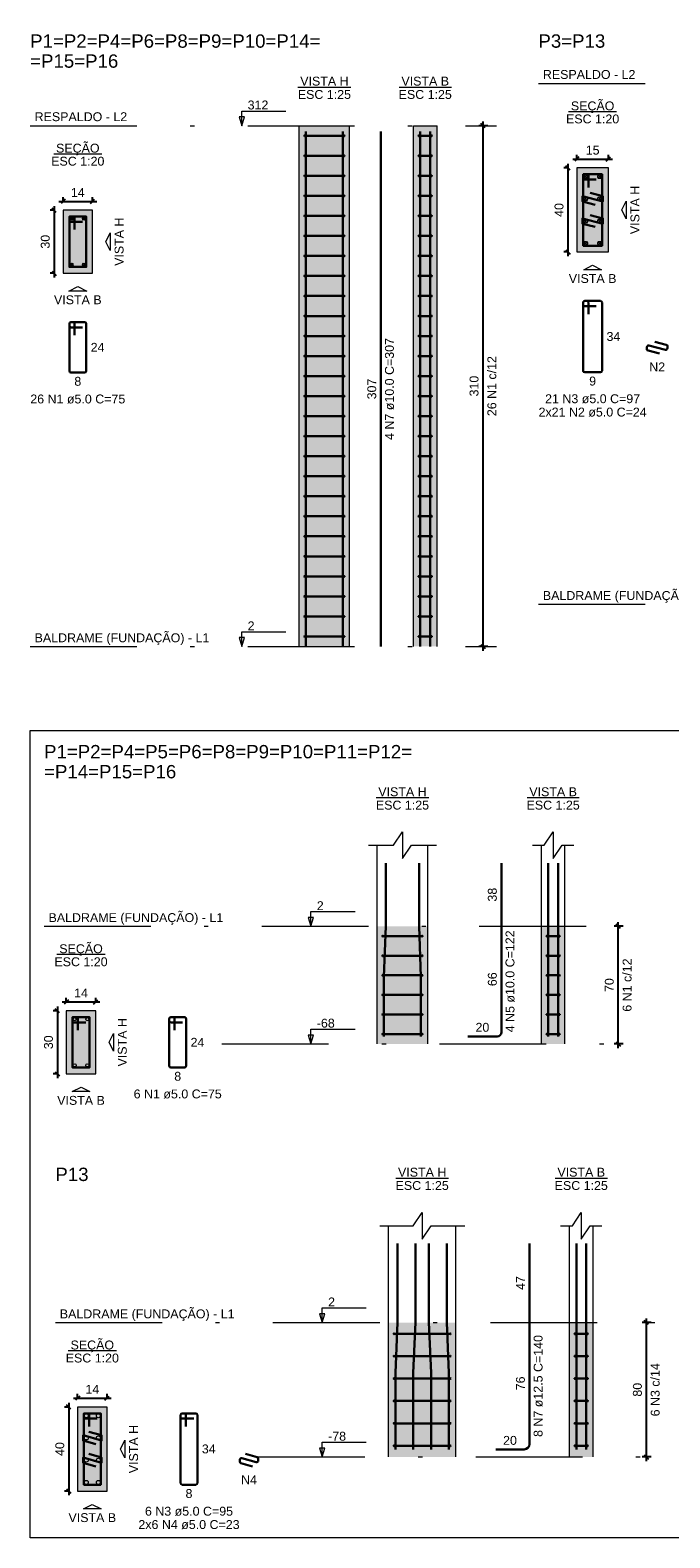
# Model space of a CAD drawing. Header units: millimetres. Extents: x 1852 to 2571, y -668 to -390.
# Tile 32 of 84: x 2150 to 2165, y -426 to -390. Entities that reach past the tile are written whole.
import ezdxf

# ---------------------------------------------------------------- set-up
doc = ezdxf.new("R2010")
doc.units = ezdxf.units.MM
doc.linetypes.add('DASHDOT', pattern=[25.4, 12.7, -6.35, 0, -6.35])
for name, color, linetype, lineweight in [('Descrição da armadura', 7, 'Continuous', 5), ('DT-Barras na forma', 1, 'Continuous', 30), ('DT-Barras no corte', 5, 'Continuous', 5), ('DT-Barras rebatidas', 1, 'Continuous', 30), ('DT-Cotas', 9, 'Continuous', 5), ('DT-Estribos na forma', 1, 'Continuous', 30), ('DT-Forma', 5, 'Continuous', 5), ('DT-Hachura seção pilares', 252, 'Continuous', 5), ('DT-Hachura vista pilares', 252, 'Continuous', 5), ('DT-Pontilhado', 9, 'DASHDOT', 5), ('DT-Textos', 7, 'Continuous', 5), ('DT-Título', 250, 'Continuous', 20), ('Textos armaduras', 7, 'Continuous', 5)]:
    doc.layers.add(name, color=color, linetype=linetype, lineweight=lineweight)
doc.styles.add('ARIAL', font='arial.ttf')
doc.styles.get("Standard").update_dxf_attribs({"font": 'arial.ttf'})
doc.dimstyles.new('UM_20.000000', dxfattribs={"dimtxt": 0.18, "dimasz": 0.1, "dimexe": 0.1, "dimexo": 0.2, "dimgap": 0, "dimtad": 1, "dimtih": 1, "dimtoh": 1, "dimdec": 1, "dimlfac": 20, "dimzin": 0, "dimdsep": 46, "dimtxsty": 'Standard', "dimcen": 0.09, "dimdle": 0.1, "dimadec": 1, "dimazin": 2, "dimtfac": 1, "dimtdec": 4, "dimtofl": 0, "dimtmove": 0, "dimatfit": 3, "dimfxl": 1, "dimtolj": 1, "dimarcsym": 0})
doc.dimstyles.new('UM_25.000000', dxfattribs={"dimtxt": 0.18, "dimasz": 0.1, "dimexe": 0.1, "dimexo": 0.2, "dimgap": 0, "dimtad": 1, "dimtih": 1, "dimtoh": 1, "dimdec": 1, "dimlfac": 25, "dimzin": 0, "dimdsep": 46, "dimtxsty": 'Standard', "dimcen": 0.09, "dimdle": 0.1, "dimadec": 1, "dimazin": 2, "dimtfac": 1, "dimtdec": 4, "dimtofl": 0, "dimtmove": 0, "dimatfit": 3, "dimfxl": 1, "dimtolj": 1, "dimarcsym": 0})

# ---------------------------------------------------------------- blocks, each defined once
blk = doc.blocks.new('_Oblique')
at = {"color": 0, "linetype": 'ByBlock', "lineweight": -2}
blk.add_line((-0.5, -0.5), (0.5, 0.5), dxfattribs=at)
blk = doc.blocks.new('*D11')
at = {"layer": 'DT-Cotas', "color": 0, "lineweight": -2, "transparency": 16777216}
for p, q in [((2150.471, -413.386), (2150.359, -413.386)), ((2150.459, -413.286), (2150.459, -414.986)), ((2150.471, -414.886), (2150.359, -414.886))]:
    blk.add_line(p, q, dxfattribs=at)
at = {"layer": 'DT-Cotas', "color": 0, "lineweight": -2, "transparency": 16777216, "xscale": 0.1, "yscale": 0.1, "zscale": 0.1}
for p, rotation in [((2150.459, -413.386), 90), ((2150.459, -414.886), 270)]:
    blk.add_blockref('_Oblique', p, dxfattribs=dict(at, rotation=rotation))
at = {"layer": 'DT-Cotas', "color": 7, "transparency": 16777216, "insert": (2150.248, -414.136), "char_height": 0.2118, "attachment_point": 5, "rotation": 90, "style": 'ARIAL'}
blk.add_mtext('\\A1;30', dxfattribs=at)
blk = doc.blocks.new('*D12')
at = {"layer": 'DT-Cotas', "color": 0, "lineweight": -2, "transparency": 16777216}
for p, q in [((2150.571, -413.174), (2151.471, -413.174)), ((2150.671, -413.186), (2150.671, -413.074)), ((2151.371, -413.186), (2151.371, -413.074))]:
    blk.add_line(p, q, dxfattribs=at)
at = {"layer": 'DT-Cotas', "color": 0, "lineweight": -2, "transparency": 16777216, "xscale": 0.1, "yscale": 0.1, "zscale": 0.1, "rotation": 180}
blk.add_blockref('_Oblique', (2150.671, -413.174), dxfattribs=at)
at = {"layer": 'DT-Cotas', "color": 0, "lineweight": -2, "transparency": 16777216, "xscale": 0.1, "yscale": 0.1, "zscale": 0.1}
blk.add_blockref('_Oblique', (2151.371, -413.174), dxfattribs=at)
at = {"layer": 'DT-Cotas', "color": 7, "transparency": 16777216, "insert": (2151.021, -412.962), "char_height": 0.2118, "attachment_point": 5, "rotation": 0.0057, "style": 'ARIAL'}
blk.add_mtext('\\A1;14', dxfattribs=at)
blk = doc.blocks.new('*D13')
at = {"layer": 'DT-Cotas', "color": 0, "lineweight": -2, "transparency": 16777216}
for p, q in [((2163.927, -411.374), (2163.71, -411.374)), ((2163.81, -414.274), (2163.81, -411.274)), ((2163.927, -414.174), (2163.71, -414.174))]:
    blk.add_line(p, q, dxfattribs=at)
at = {"layer": 'DT-Cotas', "color": 0, "lineweight": -2, "transparency": 16777216, "xscale": 0.1, "yscale": 0.1, "zscale": 0.1}
for p, rotation in [((2163.81, -411.374), 90), ((2163.81, -414.174), 270)]:
    blk.add_blockref('_Oblique', p, dxfattribs=dict(at, rotation=rotation))
blk = doc.blocks.new('*D248')
at = {"layer": 'DT-Cotas', "color": 0, "lineweight": -2, "transparency": 16777216}
for p, q in [((2150.74, -422.821), (2150.628, -422.821)), ((2150.728, -422.721), (2150.728, -424.921)), ((2150.74, -424.821), (2150.628, -424.821))]:
    blk.add_line(p, q, dxfattribs=at)
at = {"layer": 'DT-Cotas', "color": 0, "lineweight": -2, "transparency": 16777216, "xscale": 0.1, "yscale": 0.1, "zscale": 0.1}
for p, rotation in [((2150.728, -422.821), 90), ((2150.728, -424.821), 270)]:
    blk.add_blockref('_Oblique', p, dxfattribs=dict(at, rotation=rotation))
at = {"layer": 'DT-Cotas', "color": 7, "transparency": 16777216, "insert": (2150.517, -423.821), "char_height": 0.2118, "attachment_point": 5, "rotation": 90, "style": 'ARIAL'}
blk.add_mtext('\\A1;40', dxfattribs=at)
blk = doc.blocks.new('*D249')
at = {"layer": 'DT-Cotas', "color": 0, "lineweight": -2, "transparency": 16777216}
for p, q in [((2150.94, -422.621), (2150.94, -422.51)), ((2151.64, -422.621), (2151.64, -422.51)), ((2150.84, -422.61), (2151.74, -422.61))]:
    blk.add_line(p, q, dxfattribs=at)
at = {"layer": 'DT-Cotas', "color": 0, "lineweight": -2, "transparency": 16777216, "xscale": 0.1, "yscale": 0.1, "zscale": 0.1, "rotation": 180}
blk.add_blockref('_Oblique', (2150.94, -422.61), dxfattribs=at)
at = {"layer": 'DT-Cotas', "color": 0, "lineweight": -2, "transparency": 16777216, "xscale": 0.1, "yscale": 0.1, "zscale": 0.1}
blk.add_blockref('_Oblique', (2151.64, -422.61), dxfattribs=at)
at = {"layer": 'DT-Cotas', "color": 7, "transparency": 16777216, "insert": (2151.29, -422.398), "char_height": 0.2118, "attachment_point": 5, "rotation": 0.0057, "style": 'ARIAL'}
blk.add_mtext('\\A1;14', dxfattribs=at)
blk = doc.blocks.new('*D250')
at = {"layer": 'DT-Cotas', "color": 0, "lineweight": -2, "transparency": 16777216}
for p, q in [((2164.479, -424.109), (2164.479, -420.709)), ((2164.596, -420.809), (2164.379, -420.809)), ((2164.596, -424.009), (2164.379, -424.009))]:
    blk.add_line(p, q, dxfattribs=at)
at = {"layer": 'DT-Cotas', "color": 0, "lineweight": -2, "transparency": 16777216, "xscale": 0.1, "yscale": 0.1, "zscale": 0.1}
for p, rotation in [((2164.479, -420.809), 90), ((2164.479, -424.009), 270)]:
    blk.add_blockref('_Oblique', p, dxfattribs=dict(at, rotation=rotation))
blk = doc.blocks.new('*D251')
at = {"layer": 'DT-Cotas', "color": 0, "lineweight": -2, "transparency": 16777216}
for p, q in [((2164.479, -424.109), (2164.479, -420.709)), ((2164.596, -420.809), (2164.379, -420.809)), ((2164.596, -424.009), (2164.379, -424.009))]:
    blk.add_line(p, q, dxfattribs=at)
at = {"layer": 'DT-Cotas', "color": 0, "lineweight": -2, "transparency": 16777216, "xscale": 0.1, "yscale": 0.1, "zscale": 0.1}
for p, rotation in [((2164.479, -420.809), 90), ((2164.479, -424.009), 270)]:
    blk.add_blockref('_Oblique', p, dxfattribs=dict(at, rotation=rotation))
blk = doc.blocks.new('*D1006')
at = {"layer": 'DT-Cotas', "color": 0, "lineweight": -2, "transparency": 16777216}
for p, q in [((2150.395, -394.323), (2150.283, -394.323)), ((2150.383, -394.223), (2150.383, -395.923)), ((2150.395, -395.823), (2150.283, -395.823))]:
    blk.add_line(p, q, dxfattribs=at)
at = {"layer": 'DT-Cotas', "color": 0, "lineweight": -2, "transparency": 16777216, "xscale": 0.1, "yscale": 0.1, "zscale": 0.1}
for p, rotation in [((2150.383, -394.323), 90), ((2150.383, -395.823), 270)]:
    blk.add_blockref('_Oblique', p, dxfattribs=dict(at, rotation=rotation))
at = {"layer": 'DT-Cotas', "color": 7, "transparency": 16777216, "insert": (2150.171, -395.073), "char_height": 0.2118, "attachment_point": 5, "rotation": 90, "style": 'ARIAL'}
blk.add_mtext('\\A1;30', dxfattribs=at)
blk = doc.blocks.new('*D1007')
at = {"layer": 'DT-Cotas', "color": 0, "lineweight": -2, "transparency": 16777216}
for p, q in [((2150.495, -394.111), (2151.395, -394.111)), ((2150.595, -394.123), (2150.595, -394.011)), ((2151.295, -394.123), (2151.295, -394.011))]:
    blk.add_line(p, q, dxfattribs=at)
at = {"layer": 'DT-Cotas', "color": 0, "lineweight": -2, "transparency": 16777216, "xscale": 0.1, "yscale": 0.1, "zscale": 0.1, "rotation": 180}
blk.add_blockref('_Oblique', (2150.595, -394.111), dxfattribs=at)
at = {"layer": 'DT-Cotas', "color": 0, "lineweight": -2, "transparency": 16777216, "xscale": 0.1, "yscale": 0.1, "zscale": 0.1}
blk.add_blockref('_Oblique', (2151.295, -394.111), dxfattribs=at)
at = {"layer": 'DT-Cotas', "color": 7, "transparency": 16777216, "insert": (2150.945, -393.899), "char_height": 0.2118, "attachment_point": 5, "rotation": 0.0057, "style": 'ARIAL'}
blk.add_mtext('\\A1;14', dxfattribs=at)
blk = doc.blocks.new('*D1008')
at = {"layer": 'DT-Cotas', "color": 0, "lineweight": -2, "transparency": 16777216}
for p, q in [((2160.708, -392.311), (2160.491, -392.311)), ((2160.591, -404.811), (2160.591, -392.211)), ((2160.708, -404.711), (2160.491, -404.711))]:
    blk.add_line(p, q, dxfattribs=at)
at = {"layer": 'DT-Cotas', "color": 0, "lineweight": -2, "transparency": 16777216, "xscale": 0.1, "yscale": 0.1, "zscale": 0.1}
for p, rotation in [((2160.591, -392.311), 90), ((2160.591, -404.711), 270)]:
    blk.add_blockref('_Oblique', p, dxfattribs=dict(at, rotation=rotation))
blk = doc.blocks.new('*D1009')
at = {"layer": 'DT-Cotas', "color": 0, "lineweight": -2, "transparency": 16777216}
for p, q in [((2162.624, -393.317), (2162.512, -393.317)), ((2162.612, -393.217), (2162.612, -395.417)), ((2162.624, -395.317), (2162.512, -395.317))]:
    blk.add_line(p, q, dxfattribs=at)
at = {"layer": 'DT-Cotas', "color": 0, "lineweight": -2, "transparency": 16777216, "xscale": 0.1, "yscale": 0.1, "zscale": 0.1}
for p, rotation in [((2162.612, -393.317), 90), ((2162.612, -395.317), 270)]:
    blk.add_blockref('_Oblique', p, dxfattribs=dict(at, rotation=rotation))
at = {"layer": 'DT-Cotas', "color": 7, "transparency": 16777216, "insert": (2162.4, -394.317), "char_height": 0.2118, "attachment_point": 5, "rotation": 90, "style": 'ARIAL'}
blk.add_mtext('\\A1;40', dxfattribs=at)
blk = doc.blocks.new('*D1010')
at = {"layer": 'DT-Cotas', "color": 0, "lineweight": -2, "transparency": 16777216}
for p, q in [((2162.724, -393.105), (2163.674, -393.105)), ((2162.824, -393.117), (2162.824, -393.005)), ((2163.574, -393.117), (2163.574, -393.005))]:
    blk.add_line(p, q, dxfattribs=at)
at = {"layer": 'DT-Cotas', "color": 0, "lineweight": -2, "transparency": 16777216, "xscale": 0.1, "yscale": 0.1, "zscale": 0.1, "rotation": 180}
blk.add_blockref('_Oblique', (2162.824, -393.105), dxfattribs=at)
at = {"layer": 'DT-Cotas', "color": 0, "lineweight": -2, "transparency": 16777216, "xscale": 0.1, "yscale": 0.1, "zscale": 0.1}
blk.add_blockref('_Oblique', (2163.574, -393.105), dxfattribs=at)
at = {"layer": 'DT-Cotas', "color": 7, "transparency": 16777216, "insert": (2163.199, -392.893), "char_height": 0.2118, "attachment_point": 5, "rotation": 0.0057, "style": 'ARIAL'}
blk.add_mtext('\\A1;15', dxfattribs=at)

msp = doc.modelspace()

# ---------------------------------------------------------------- hatches: boundary and pattern name
at = {"layer": 'DT-Hachura seção pilares', "linetype": 'Continuous'}
for points in [[(2162.8237, -395.3166), (2162.8237, -395.3166), (2163.5737, -395.3166), (2163.5737, -393.3166), (2162.8237, -393.3166), (2162.8237, -395.3166)], [(2150.5945, -395.8227), (2150.5945, -395.8227), (2151.2945, -395.8227), (2151.2945, -394.3227), (2150.5945, -394.3227), (2150.5945, -395.8227)], [(2150.6711, -414.886), (2150.6711, -414.886), (2151.3711, -414.886), (2151.3711, -413.386), (2150.6711, -413.386), (2150.6711, -414.886)], [(2150.9401, -424.8215), (2150.9401, -424.8215), (2151.6401, -424.8215), (2151.6401, -422.8215), (2150.9401, -422.8215), (2150.9401, -424.8215)]]:
    msp.add_hatch(color=256, dxfattribs=at).paths.add_polyline_path(points)
at = {"layer": 'DT-Hachura vista pilares', "linetype": 'Continuous'}
for points in [[(2156.2147, -404.7106), (2156.2147, -392.3106), (2157.4147, -392.3106), (2157.4147, -404.7106), (2156.2147, -404.7106)], [(2158.9345, -404.7106), (2158.9345, -392.3106), (2159.4945, -392.3106), (2159.4945, -404.7106), (2158.9345, -404.7106)], [(2158.0727, -414.1739), (2158.0727, -411.3739), (2159.2727, -411.3739), (2159.2727, -414.1739), (2158.0727, -414.1739)], [(2161.9789, -414.1739), (2161.9789, -411.3739), (2162.5389, -411.3739), (2162.5389, -414.1739), (2161.9789, -414.1739)], [(2158.3417, -424.0094), (2158.3417, -420.8094), (2159.9417, -420.8094), (2159.9417, -424.0094), (2158.3417, -424.0094)], [(2162.6479, -424.0094), (2162.6479, -420.8094), (2163.2079, -420.8094), (2163.2079, -424.0094), (2162.6479, -424.0094)]]:
    msp.add_hatch(color=256, dxfattribs=at).paths.add_polyline_path(points)

# ---------------------------------------------------------------- linework, layer by layer
at = {"layer": 'DT-Barras na forma'}
for points in [[(2156.3747, -404.7106), (2156.3747, -392.4466)], [(2157.2547, -404.7106), (2157.2547, -392.4466)], [(2159.0945, -404.7106), (2159.0945, -392.4466)], [(2159.3345, -404.7106), (2159.3345, -392.4466)], [(2163.0987, -393.7791), (2163.0987, -393.4666), (2162.9737, -393.4666), (2162.9737, -395.1666), (2163.4237, -395.1666), (2163.4237, -393.4666), (2162.9737, -393.4666), (2162.9737, -393.5916), (2163.2862, -393.5916)], [(2163.1397, -393.9119), (2163.4424, -393.9896), (2163.4424, -394.1146), (2162.9549, -393.9896), (2162.9549, -394.1146), (2163.2576, -394.1922)], [(2150.8695, -394.7852), (2150.8695, -394.4727), (2150.7445, -394.4727), (2150.7445, -395.6727), (2151.1445, -395.6727), (2151.1445, -394.4727), (2150.7445, -394.4727), (2150.7445, -394.5977), (2151.057, -394.5977)], [(2163.1397, -394.4411), (2163.4424, -394.5187), (2163.4424, -394.6437), (2162.9549, -394.5187), (2162.9549, -394.6437), (2163.2576, -394.7213)], [(2158.2327, -413.9939), (2158.2327, -412.5739), (2158.2727, -411.3739), (2158.2727, -409.8672)], [(2159.1127, -413.9939), (2159.1127, -412.5739), (2159.0727, -411.3739), (2159.0727, -409.8672)], [(2162.1389, -413.9939), (2162.1389, -412.5739), (2162.1389, -411.3739), (2162.1389, -409.8672)], [(2162.3789, -413.9939), (2162.3789, -412.5739), (2162.3789, -411.3739), (2162.3789, -409.8672)], [(2150.9461, -413.8485), (2150.9461, -413.536), (2150.8211, -413.536), (2150.8211, -414.736), (2151.2211, -414.736), (2151.2211, -413.536), (2150.8211, -413.536), (2150.8211, -413.661), (2151.1336, -413.661)], [(2158.5067, -423.8294), (2158.5067, -422.0094), (2158.5567, -420.8094), (2158.5567, -418.926)], [(2158.93, -423.8294), (2158.93, -422.0094), (2158.98, -420.8094), (2158.98, -418.926)], [(2159.3533, -423.8294), (2159.3533, -422.0094), (2159.3033, -420.8094), (2159.3033, -418.926)], [(2159.7767, -423.8294), (2159.7767, -422.0094), (2159.7267, -420.8094), (2159.7267, -418.926)], [(2162.8129, -423.8294), (2162.8129, -422.0094), (2162.8129, -420.8094), (2162.8129, -418.926)], [(2163.0429, -423.8294), (2163.0429, -422.0094), (2163.0429, -420.8094), (2163.0429, -418.926)], [(2151.2151, -423.284), (2151.2151, -422.9715), (2151.0901, -422.9715), (2151.0901, -424.6715), (2151.4901, -424.6715), (2151.4901, -422.9715), (2151.0901, -422.9715), (2151.0901, -423.0965), (2151.4026, -423.0965)], [(2151.2084, -423.4086), (2151.5089, -423.4944), (2151.5089, -423.6194), (2151.0714, -423.4944), (2151.0714, -423.6194), (2151.3718, -423.7053)], [(2151.2084, -423.9377), (2151.5089, -424.0236), (2151.5089, -424.1486), (2151.0714, -424.0236), (2151.0714, -424.1486), (2151.3718, -424.2344)]]:
    msp.add_lwpolyline(points, dxfattribs=at)
at = {"layer": 'DT-Barras no corte'}
for p, q in [((2162.9831, -393.5698), (2163.0768, -393.476)), ((2162.9831, -393.476), (2163.0768, -393.5698)), ((2163.3206, -393.5698), (2163.4143, -393.476)), ((2163.3206, -393.476), (2163.4143, -393.5698)), ((2162.9831, -394.0989), (2163.0768, -394.0052)), ((2162.9831, -394.0052), (2163.0768, -394.0989)), ((2163.3206, -394.0989), (2163.4143, -394.0052)), ((2163.3206, -394.0052), (2163.4143, -394.0989)), ((2150.757, -394.5602), (2150.832, -394.4852)), ((2150.757, -394.4852), (2150.832, -394.5602)), ((2151.057, -394.5602), (2151.132, -394.4852)), ((2151.057, -394.4852), (2151.132, -394.5602)), ((2162.9831, -394.6281), (2163.0768, -394.5344)), ((2162.9831, -394.5344), (2163.0768, -394.6281)), ((2163.3206, -394.6281), (2163.4143, -394.5344)), ((2163.3206, -394.5344), (2163.4143, -394.6281)), ((2162.9831, -395.1573), (2163.0768, -395.0635)), ((2162.9831, -395.0635), (2163.0768, -395.1573)), ((2163.3206, -395.1573), (2163.4143, -395.0635)), ((2163.3206, -395.0635), (2163.4143, -395.1573)), ((2150.757, -395.6602), (2150.832, -395.5852)), ((2150.757, -395.5852), (2150.832, -395.6602)), ((2151.057, -395.6602), (2151.132, -395.5852)), ((2151.057, -395.5852), (2151.132, -395.6602))]:
    msp.add_line(p, q, dxfattribs=at)
for centre, radius in [((2163.0299, -393.5229), 0.0469), ((2163.3674, -393.5229), 0.0469), ((2163.0299, -394.0521), 0.0469), ((2163.3674, -394.0521), 0.0469), ((2150.7945, -394.5227), 0.0375), ((2151.0945, -394.5227), 0.0375), ((2163.0299, -394.5812), 0.0469), ((2163.3674, -394.5812), 0.0469), ((2163.0299, -395.1104), 0.0469), ((2163.3674, -395.1104), 0.0469), ((2150.7945, -395.6227), 0.0375), ((2151.0945, -395.6227), 0.0375), ((2150.8711, -413.586), 0.0375), ((2151.1711, -413.586), 0.0375), ((2150.8711, -414.686), 0.0375), ((2151.1711, -414.686), 0.0375), ((2151.1464, -423.0277), 0.0469), ((2151.4339, -423.0277), 0.0469), ((2151.1464, -423.5569), 0.0469), ((2151.4339, -423.5569), 0.0469), ((2151.1464, -424.0861), 0.0469), ((2151.4339, -424.0861), 0.0469), ((2151.1464, -424.6152), 0.0469), ((2151.4339, -424.6152), 0.0469)]:
    msp.add_circle(centre, radius, dxfattribs=at)
at = {"layer": 'DT-Barras rebatidas'}
for p, q in [((2158.156, -404.7106), (2158.156, -392.4466)), ((2162.9737, -396.519), (2162.9737, -398.144)), ((2162.9737, -396.519), (2162.9737, -396.569)), ((2163.0612, -396.4815), (2163.0112, -396.4815)), ((2163.3862, -396.4815), (2163.0112, -396.4815)), ((2163.0112, -396.6065), (2163.2862, -396.6065)), ((2163.0987, -396.794), (2163.0987, -396.519)), ((2163.4237, -398.144), (2163.4237, -396.519)), ((2150.7445, -397.0251), (2150.7445, -398.1501)), ((2150.7445, -397.0251), (2150.7445, -397.0751)), ((2150.832, -396.9876), (2150.782, -396.9876)), ((2151.107, -396.9876), (2150.782, -396.9876)), ((2150.8695, -397.3001), (2150.8695, -397.0251)), ((2151.1445, -398.1501), (2151.1445, -397.0251)), ((2150.782, -397.1126), (2151.057, -397.1126)), ((2164.4912, -397.582), (2164.4912, -397.6295)), ((2164.5194, -397.6659), (2164.7939, -397.7362)), ((2164.9319, -397.6466), (2164.538, -397.5456)), ((2164.676, -397.456), (2164.9505, -397.5264)), ((2164.9787, -397.5627), (2164.9787, -397.6103)), ((2150.782, -398.1876), (2151.107, -398.1876)), ((2163.0112, -398.1815), (2163.3862, -398.1815)), ((2161.0258, -411.3739), (2161.0258, -409.8672)), ((2161.0258, -413.8939), (2161.0258, -411.3739)), ((2153.1225, -413.5735), (2153.1225, -414.6985)), ((2153.1225, -413.5735), (2153.1225, -413.6235)), ((2153.21, -413.536), (2153.16, -413.536)), ((2153.485, -413.536), (2153.16, -413.536)), ((2153.2475, -413.8485), (2153.2475, -413.5735)), ((2153.5225, -414.6985), (2153.5225, -413.5735)), ((2153.16, -413.661), (2153.435, -413.661)), ((2160.2258, -413.9939), (2160.9258, -413.9939)), ((2153.16, -414.736), (2153.485, -414.736)), ((2161.6948, -420.8094), (2161.6948, -418.926)), ((2161.6948, -423.7044), (2161.6948, -420.8094)), ((2153.3915, -423.009), (2153.3915, -424.634)), ((2153.3915, -423.009), (2153.3915, -423.059)), ((2153.479, -422.9715), (2153.429, -422.9715)), ((2153.754, -422.9715), (2153.429, -422.9715)), ((2153.429, -423.0965), (2153.704, -423.0965)), ((2153.5165, -423.284), (2153.5165, -423.009)), ((2153.7915, -424.634), (2153.7915, -423.009)), ((2154.9385, -423.9377), (2155.2118, -424.0158)), ((2160.8948, -423.8294), (2161.5698, -423.8294)), ((2154.8015, -424.0733), (2154.8015, -424.1203)), ((2154.8287, -424.1563), (2155.102, -424.2344)), ((2155.1912, -424.1349), (2154.8493, -424.0372)), ((2155.239, -424.0519), (2155.239, -424.0989)), ((2153.429, -424.6715), (2153.754, -424.6715))]:
    msp.add_line(p, q, dxfattribs=at)
for centre, radius, start, end in [((2163.0112, -396.519), 0.0375, 90, 180), ((2163.0112, -396.519), 0.0375, 90, 180), ((2163.0112, -396.569), 0.0375, 180, 270), ((2163.0612, -396.519), 0.0375, 0, 90), ((2163.3862, -396.519), 0.0375, 0, 90), ((2150.782, -397.0251), 0.0375, 90, 180), ((2150.782, -397.0251), 0.0375, 90, 180), ((2150.832, -397.0251), 0.0375, 0, 90), ((2151.107, -397.0251), 0.0375, 0, 90), ((2150.782, -397.0751), 0.0375, 180, 270), ((2164.5287, -397.582), 0.0375, 75.61861, 180), ((2164.5287, -397.6295), 0.0375, 180, 255.61861), ((2164.9412, -397.6103), 0.0375, 255.61861, 0), ((2164.9412, -397.5627), 0.0375, 0, 75.61861), ((2150.782, -398.1501), 0.0375, 180, 270), ((2151.107, -398.1501), 0.0375, 270, 0), ((2163.0112, -398.144), 0.0375, 180, 270), ((2163.3862, -398.144), 0.0375, 270, 0), ((2153.16, -413.5735), 0.0375, 90, 180), ((2153.16, -413.5735), 0.0375, 90, 180), ((2153.21, -413.5735), 0.0375, 0, 90), ((2153.485, -413.5735), 0.0375, 0, 90), ((2153.16, -413.6235), 0.0375, 180, 270), ((2160.9258, -413.8939), 0.1, 270, 0), ((2153.16, -414.6985), 0.0375, 180, 270), ((2153.485, -414.6985), 0.0375, 270, 0), ((2153.429, -423.009), 0.0375, 90, 180), ((2153.429, -423.009), 0.0375, 90, 180), ((2153.429, -423.059), 0.0375, 180, 270), ((2153.479, -423.009), 0.0375, 0, 90), ((2153.754, -423.009), 0.0375, 0, 90), ((2161.5698, -423.7044), 0.125, 270, 0), ((2154.839, -424.0733), 0.0375, 74.0546, 180), ((2154.839, -424.1203), 0.0375, 180, 254.0546), ((2155.2015, -424.0989), 0.0375, 254.0546, 0), ((2155.2015, -424.0519), 0.0375, 0, 74.0546), ((2153.429, -424.634), 0.0375, 180, 270), ((2153.754, -424.634), 0.0375, 270, 0)]:
    msp.add_arc(centre, radius, start, end, dxfattribs=at)
at = {"layer": 'DT-Estribos na forma'}
for p, q in [((2156.3447, -392.5491), (2157.2847, -392.5491)), ((2159.0645, -392.5491), (2159.3645, -392.5491)), ((2156.3447, -393.026), (2157.2847, -393.026)), ((2159.0645, -393.026), (2159.3645, -393.026)), ((2156.3447, -393.5029), (2157.2847, -393.5029)), ((2159.0645, -393.5029), (2159.3645, -393.5029)), ((2156.3447, -393.9798), (2157.2847, -393.9798)), ((2159.0645, -393.9798), (2159.3645, -393.9798)), ((2156.3447, -394.4567), (2157.2847, -394.4567)), ((2159.0645, -394.4567), (2159.3645, -394.4567)), ((2156.3447, -394.9337), (2157.2847, -394.9337)), ((2159.0645, -394.9337), (2159.3645, -394.9337)), ((2156.3447, -395.4106), (2157.2847, -395.4106)), ((2159.0645, -395.4106), (2159.3645, -395.4106)), ((2156.3447, -395.8875), (2157.2847, -395.8875)), ((2159.0645, -395.8875), (2159.3645, -395.8875)), ((2156.3447, -396.3644), (2157.2847, -396.3644)), ((2159.0645, -396.3644), (2159.3645, -396.3644)), ((2156.3447, -396.8414), (2157.2847, -396.8414)), ((2159.0645, -396.8414), (2159.3645, -396.8414)), ((2156.3447, -397.3183), (2157.2847, -397.3183)), ((2159.0645, -397.3183), (2159.3645, -397.3183)), ((2156.3447, -397.7952), (2157.2847, -397.7952)), ((2159.0645, -397.7952), (2159.3645, -397.7952)), ((2156.3447, -398.2721), (2157.2847, -398.2721)), ((2159.0645, -398.2721), (2159.3645, -398.2721)), ((2156.3447, -398.7491), (2157.2847, -398.7491)), ((2159.0645, -398.7491), (2159.3645, -398.7491)), ((2156.3447, -399.226), (2157.2847, -399.226)), ((2159.0645, -399.226), (2159.3645, -399.226)), ((2156.3447, -399.7029), (2157.2847, -399.7029)), ((2159.0645, -399.7029), (2159.3645, -399.7029)), ((2156.3447, -400.1798), (2157.2847, -400.1798)), ((2159.0645, -400.1798), (2159.3645, -400.1798)), ((2156.3447, -400.6567), (2157.2847, -400.6567)), ((2159.0645, -400.6567), (2159.3645, -400.6567)), ((2156.3447, -401.1337), (2157.2847, -401.1337)), ((2159.0645, -401.1337), (2159.3645, -401.1337)), ((2156.3447, -401.6106), (2157.2847, -401.6106)), ((2159.0645, -401.6106), (2159.3645, -401.6106)), ((2156.3447, -402.0875), (2157.2847, -402.0875)), ((2159.0645, -402.0875), (2159.3645, -402.0875)), ((2156.3447, -402.5644), (2157.2847, -402.5644)), ((2159.0645, -402.5644), (2159.3645, -402.5644)), ((2156.3447, -403.0414), (2157.2847, -403.0414)), ((2159.0645, -403.0414), (2159.3645, -403.0414)), ((2156.3447, -403.5183), (2157.2847, -403.5183)), ((2159.0645, -403.5183), (2159.3645, -403.5183)), ((2156.3447, -403.9952), (2157.2847, -403.9952)), ((2159.0645, -403.9952), (2159.3645, -403.9952)), ((2156.3447, -404.4721), (2157.2847, -404.4721)), ((2159.0645, -404.4721), (2159.3645, -404.4721)), ((2158.2027, -411.6073), (2159.1427, -411.6073)), ((2162.1089, -411.6073), (2162.4089, -411.6073)), ((2158.2027, -412.0739), (2159.1427, -412.0739)), ((2162.1089, -412.0739), (2162.4089, -412.0739)), ((2158.2027, -412.5406), (2159.1427, -412.5406)), ((2162.1089, -412.5406), (2162.4089, -412.5406)), ((2158.2027, -413.0073), (2159.1427, -413.0073)), ((2162.1089, -413.0073), (2162.4089, -413.0073)), ((2158.2027, -413.4739), (2159.1427, -413.4739)), ((2162.1089, -413.4739), (2162.4089, -413.4739)), ((2158.2027, -413.9406), (2159.1427, -413.9406)), ((2162.1089, -413.9406), (2162.4089, -413.9406)), ((2158.4717, -421.0761), (2159.8117, -421.0761)), ((2162.7779, -421.0761), (2163.0779, -421.0761)), ((2158.4717, -421.6094), (2159.8117, -421.6094)), ((2162.7779, -421.6094), (2163.0779, -421.6094)), ((2158.4717, -422.1427), (2159.8117, -422.1427)), ((2162.7779, -422.1427), (2163.0779, -422.1427)), ((2158.4717, -422.6761), (2159.8117, -422.6761)), ((2162.7779, -422.6761), (2163.0779, -422.6761)), ((2158.4717, -423.2094), (2159.8117, -423.2094)), ((2162.7779, -423.2094), (2163.0779, -423.2094)), ((2158.4717, -423.7427), (2159.8117, -423.7427)), ((2162.7779, -423.7427), (2163.0779, -423.7427))]:
    msp.add_line(p, q, dxfattribs=at)
for centre in [(2156.3447, -392.5491), (2157.2847, -392.5491), (2159.0645, -392.5491), (2159.3645, -392.5491), (2156.3447, -393.026), (2157.2847, -393.026), (2159.0645, -393.026), (2159.3645, -393.026), (2156.3447, -393.5029), (2157.2847, -393.5029), (2159.0645, -393.5029), (2159.3645, -393.5029), (2156.3447, -393.9798), (2157.2847, -393.9798), (2159.0645, -393.9798), (2159.3645, -393.9798), (2156.3447, -394.4567), (2157.2847, -394.4567), (2159.0645, -394.4567), (2159.3645, -394.4567), (2156.3447, -394.9337), (2157.2847, -394.9337), (2159.0645, -394.9337), (2159.3645, -394.9337), (2156.3447, -395.4106), (2157.2847, -395.4106), (2159.0645, -395.4106), (2159.3645, -395.4106), (2156.3447, -395.8875), (2157.2847, -395.8875), (2159.0645, -395.8875), (2159.3645, -395.8875), (2156.3447, -396.3644), (2157.2847, -396.3644), (2159.0645, -396.3644), (2159.3645, -396.3644), (2156.3447, -396.8414), (2157.2847, -396.8414), (2159.0645, -396.8414), (2159.3645, -396.8414), (2156.3447, -397.3183), (2157.2847, -397.3183), (2159.0645, -397.3183), (2159.3645, -397.3183), (2156.3447, -397.7952), (2157.2847, -397.7952), (2159.0645, -397.7952), (2159.3645, -397.7952), (2156.3447, -398.2721), (2157.2847, -398.2721), (2159.0645, -398.2721), (2159.3645, -398.2721), (2156.3447, -398.7491), (2157.2847, -398.7491), (2159.0645, -398.7491), (2159.3645, -398.7491), (2156.3447, -399.226), (2157.2847, -399.226), (2159.0645, -399.226), (2159.3645, -399.226), (2156.3447, -399.7029), (2157.2847, -399.7029), (2159.0645, -399.7029), (2159.3645, -399.7029), (2156.3447, -400.1798), (2157.2847, -400.1798), (2159.0645, -400.1798), (2159.3645, -400.1798), (2156.3447, -400.6567), (2157.2847, -400.6567), (2159.0645, -400.6567), (2159.3645, -400.6567), (2156.3447, -401.1337), (2157.2847, -401.1337), (2159.0645, -401.1337), (2159.3645, -401.1337), (2156.3447, -401.6106), (2157.2847, -401.6106), (2159.0645, -401.6106), (2159.3645, -401.6106), (2156.3447, -402.0875), (2157.2847, -402.0875), (2159.0645, -402.0875), (2159.3645, -402.0875), (2156.3447, -402.5644), (2157.2847, -402.5644), (2159.0645, -402.5644), (2159.3645, -402.5644), (2156.3447, -403.0414), (2157.2847, -403.0414), (2159.0645, -403.0414), (2159.3645, -403.0414), (2156.3447, -403.5183), (2157.2847, -403.5183), (2159.0645, -403.5183), (2159.3645, -403.5183), (2156.3447, -403.9952), (2157.2847, -403.9952), (2159.0645, -403.9952), (2159.3645, -403.9952), (2156.3447, -404.4721), (2157.2847, -404.4721), (2159.0645, -404.4721), (2159.3645, -404.4721), (2158.2027, -411.6073), (2159.1427, -411.6073), (2162.1089, -411.6073), (2162.4089, -411.6073), (2158.2027, -412.0739), (2159.1427, -412.0739), (2162.1089, -412.0739), (2162.4089, -412.0739), (2158.2027, -412.5406), (2159.1427, -412.5406), (2162.1089, -412.5406), (2162.4089, -412.5406), (2158.2027, -413.0073), (2159.1427, -413.0073), (2162.1089, -413.0073), (2162.4089, -413.0073), (2158.2027, -413.4739), (2159.1427, -413.4739), (2162.1089, -413.4739), (2162.4089, -413.4739), (2158.2027, -413.9406), (2159.1427, -413.9406), (2162.1089, -413.9406), (2162.4089, -413.9406), (2158.4717, -421.0761), (2159.8117, -421.0761), (2162.7779, -421.0761), (2163.0779, -421.0761), (2158.4717, -421.6094), (2159.8117, -421.6094), (2162.7779, -421.6094), (2163.0779, -421.6094), (2158.4717, -422.1427), (2159.8117, -422.1427), (2162.7779, -422.1427), (2163.0779, -422.1427), (2158.4717, -422.6761), (2159.8117, -422.6761), (2162.7779, -422.6761), (2163.0779, -422.6761), (2158.4717, -423.2094), (2159.8117, -423.2094), (2162.7779, -423.2094), (2163.0779, -423.2094), (2158.4717, -423.7427), (2159.8117, -423.7427), (2162.7779, -423.7427), (2163.0779, -423.7427)]:
    msp.add_circle(centre, 0.01, dxfattribs=at)
at = {"layer": 'DT-Forma'}
for p, q in [((2156.2147, -392.3106), (2157.4147, -392.3106)), ((2156.2147, -404.7106), (2156.2147, -392.3106)), ((2157.4147, -404.7106), (2157.4147, -392.3106)), ((2158.9345, -392.3106), (2159.4945, -392.3106)), ((2158.9345, -404.7106), (2158.9345, -392.3106)), ((2159.4945, -404.7106), (2159.4945, -392.3106)), ((2158.0727, -411.3739), (2158.0727, -409.4436)), ((2159.2727, -411.3739), (2159.2727, -409.4436)), ((2161.9789, -411.3739), (2161.9789, -409.4436)), ((2162.5389, -411.3739), (2162.5389, -409.4436)), ((2158.0727, -414.1739), (2158.0727, -411.3739)), ((2159.2727, -414.1739), (2159.2727, -411.3739)), ((2161.9789, -414.1739), (2161.9789, -411.3739)), ((2162.5389, -414.1739), (2162.5389, -411.3739)), ((2158.3417, -420.8094), (2158.3417, -418.5024)), ((2159.9417, -420.8094), (2159.9417, -418.5024)), ((2162.6479, -420.8094), (2162.6479, -418.5024)), ((2163.2079, -420.8094), (2163.2079, -418.5024)), ((2158.3417, -424.0094), (2158.3417, -420.8094)), ((2159.9417, -424.0094), (2159.9417, -420.8094)), ((2162.6479, -424.0094), (2162.6479, -420.8094)), ((2163.2079, -424.0094), (2163.2079, -420.8094))]:
    msp.add_line(p, q, dxfattribs=at)
for points in [[(2162.8237, -395.3166), (2163.5737, -395.3166), (2163.5737, -393.3166), (2162.8237, -393.3166), (2162.8237, -395.3166)], [(2150.5945, -395.8227), (2151.2945, -395.8227), (2151.2945, -394.3227), (2150.5945, -394.3227), (2150.5945, -395.8227)], [(2150.6711, -414.886), (2151.3711, -414.886), (2151.3711, -413.386), (2150.6711, -413.386), (2150.6711, -414.886)], [(2150.9401, -424.8215), (2151.6401, -424.8215), (2151.6401, -422.8215), (2150.9401, -422.8215), (2150.9401, -424.8215)]]:
    msp.add_lwpolyline(points, close=True, dxfattribs=at)
for points in [[(2157.8609, -409.4436), (2158.4609, -409.4436), (2158.6727, -409.1259), (2158.6727, -409.7613), (2158.8845, -409.4436), (2159.4845, -409.4436)], [(2161.7671, -409.4436), (2162.0471, -409.4436), (2162.2589, -409.1259), (2162.2589, -409.7613), (2162.4707, -409.4436), (2162.7507, -409.4436)], [(2158.1299, -418.5024), (2158.9299, -418.5024), (2159.1417, -418.1847), (2159.1417, -418.8201), (2159.3535, -418.5024), (2160.1535, -418.5024)], [(2162.4361, -418.5024), (2162.7161, -418.5024), (2162.9279, -418.1847), (2162.9279, -418.8201), (2163.1397, -418.5024), (2163.4197, -418.5024)]]:
    msp.add_lwpolyline(points, dxfattribs=at)
at = {"layer": 'DT-Pontilhado', "ltscale": 0.2}
for p, q in [((2161.9083, -391.3045), (2173.4059, -391.3045)), ((2149.8108, -392.3106), (2160.9083, -392.3106)), ((2161.9083, -403.7045), (2173.4059, -403.7045)), ((2149.8108, -404.7106), (2160.9083, -404.7106)), ((2150.1416, -411.3739), (2164.1274, -411.3739)), ((2154.3737, -414.1739), (2164.1274, -414.1739)), ((2150.4106, -420.8094), (2164.7964, -420.8094)), ((2155.239, -424.0094), (2164.7964, -424.0094))]:
    msp.add_line(p, q, dxfattribs=at)
at = {"layer": 'DT-Textos'}
for p, q in [((2156.1849, -391.3893), (2157.4446, -391.3893)), ((2158.5928, -391.3893), (2159.8362, -391.3893)), ((2162.6265, -391.9717), (2163.7709, -391.9717)), ((2150.3723, -392.9778), (2151.5167, -392.9778)), ((2158.0428, -408.3105), (2159.3026, -408.3105)), ((2161.6372, -408.3105), (2162.8806, -408.3105)), ((2150.4489, -412.0411), (2151.5933, -412.0411)), ((2158.5118, -417.3692), (2159.7715, -417.3692)), ((2162.3062, -417.3692), (2163.5496, -417.3692)), ((2150.7179, -421.4766), (2151.8623, -421.4766))]:
    msp.add_line(p, q, dxfattribs=at)
for points in [[(2154.847, -392.3106), (2154.9106, -392.0988), (2154.7835, -392.0988), (2154.847, -392.3106), (2154.847, -391.9606), (2155.897, -391.9606)], [(2154.847, -404.7106), (2154.9106, -404.4988), (2154.7835, -404.4988), (2154.847, -404.7106), (2154.847, -404.3606), (2155.897, -404.3606)], [(2156.4932, -411.3739), (2156.5567, -411.1621), (2156.4297, -411.1621), (2156.4932, -411.3739), (2156.4932, -411.0239), (2157.5432, -411.0239)], [(2156.4932, -414.1739), (2156.5567, -413.9621), (2156.4297, -413.9621), (2156.4932, -414.1739), (2156.4932, -413.8239), (2157.5432, -413.8239)], [(2156.7622, -420.8094), (2156.8257, -420.5976), (2156.6986, -420.5976), (2156.7622, -420.8094), (2156.7622, -420.4594), (2157.8122, -420.4594)], [(2156.7622, -424.0094), (2156.8257, -423.7976), (2156.6986, -423.7976), (2156.7622, -424.0094), (2156.7622, -423.6594), (2157.8122, -423.6594)]]:
    msp.add_lwpolyline(points, dxfattribs=at)
for points in [[(2163.9973, -394.3166), (2163.9973, -394.5284), (2163.8914, -394.3166), (2163.9973, -394.1048), (2163.9973, -394.3166)], [(2151.7181, -395.0727), (2151.7181, -395.2845), (2151.6122, -395.0727), (2151.7181, -394.8609), (2151.7181, -395.0727)], [(2163.1987, -395.7402), (2162.9869, -395.7402), (2163.1987, -395.6343), (2163.4105, -395.7402), (2163.1987, -395.7402)], [(2150.9445, -396.2463), (2150.7327, -396.2463), (2150.9445, -396.1404), (2151.1563, -396.2463), (2150.9445, -396.2463)], [(2151.7947, -414.136), (2151.7947, -414.3478), (2151.6888, -414.136), (2151.7947, -413.9242), (2151.7947, -414.136)], [(2151.0211, -415.3096), (2150.8093, -415.3096), (2151.0211, -415.2037), (2151.2329, -415.3096), (2151.0211, -415.3096)], [(2152.0637, -423.8215), (2152.0637, -424.0333), (2151.9578, -423.8215), (2152.0637, -423.6097), (2152.0637, -423.8215)], [(2151.2901, -425.2451), (2151.0783, -425.2451), (2151.2901, -425.1392), (2151.5019, -425.2451), (2151.2901, -425.2451)]]:
    msp.add_lwpolyline(points, close=True, dxfattribs=at)
at = {"layer": 'DT-Título', "color": 18, "true_color": 0x000000}
msp.add_lwpolyline([(2149.8108, -406.7131), (2208.1138, -406.7131), (2208.1138, -425.9356), (2149.8108, -425.9356)], close=True, dxfattribs=at)

# ---------------------------------------------------------------- texts
at = {"layer": 'Descrição da armadura', "linetype": 'Continuous', "char_height": 0.2118, "width": 4.8647, "attachment_point": 8, "rotation": 90, "line_spacing_factor": 0.798, "style": 'ARIAL'}
for s, insert in [('4 N7 ø10.0 C=307', (2158.4737, -398.5786)), ('4 N5 ø10.0 C=122', (2161.3435, -412.6839)), ('8 N7 ø12.5 C=140', (2162.0125, -422.3194))]:
    msp.add_mtext(s, dxfattribs=dict(at, insert=insert))
at = {"layer": 'Descrição da armadura', "color": 7, "linetype": 'Continuous', "char_height": 0.2118, "attachment_point": 8, "rotation": 90, "line_spacing_factor": 0.798, "style": 'ARIAL'}
for s, insert, width in [('26 N1 c/12', (2160.9083, -398.5106), 2.869342), ('6 N1 c/12', (2164.1274, -412.7739), 2.539389), ('6 N3 c/14', (2164.7964, -422.4094), 2.539389)]:
    msp.add_mtext(s, dxfattribs=dict(at, insert=insert, width=width))
at = {"layer": 'Descrição da armadura', "linetype": 'Continuous', "char_height": 0.2118, "attachment_point": 8, "line_spacing_factor": 0.798, "style": 'ARIAL'}
for s, insert, width in [('N2', (2164.735, -398.1598), 0.758398), ('26 N1 ø5.0 C=75', (2150.9445, -398.9289), 4.534748), ('21 N3 ø5.0 C=97', (2163.1987, -398.9228), 4.534748), ('6 N1 ø5.0 C=75', (2153.3225, -415.4773), 4.204795), ('N4', (2155.0203, -424.658), 0.758398), ('6 N3 ø5.0 C=95', (2153.5915, -425.4128), 4.204795)]:
    msp.add_mtext(s, dxfattribs=dict(at, insert=insert, width=width))
for s, insert in [('2x21 N2 ø5.0 C=24', (2163.1987, -399.2405)), ('2x6 N4 ø5.0 C=23', (2153.5915, -425.7305))]:
    msp.add_mtext(s, dxfattribs=dict(at, insert=insert))
at = {"layer": 'DT-Cotas', "color": 7, "linetype": 'Continuous', "char_height": 0.2118, "attachment_point": 8, "rotation": 90, "line_spacing_factor": 0.798, "style": 'ARIAL'}
for s, insert, width in [('310', (2160.4847, -398.5106), 0.989858), ('70', (2163.7038, -412.7739), 0.659905), ('80', (2164.3728, -422.4094), 0.659905)]:
    msp.add_mtext(s, dxfattribs=dict(at, insert=insert, width=width))
at = {"layer": 'DT-Textos', "linetype": 'Continuous', "char_height": 0.2118, "line_spacing_factor": 0.798, "style": 'ARIAL'}
for s, insert, attachment_point in [('RESPALDO - L2', (2162.0142, -391.1986), 7), ('VISTA H', (2156.8147, -391.3575), 8), ('VISTA B', (2159.2145, -391.3575), 8), ('ESC 1:25', (2156.8147, -391.6752), 8), ('ESC 1:25', (2159.2145, -391.6752), 8), ('SEÇÃO', (2163.1988, -392.0096), 8), ('RESPALDO - L2', (2149.9167, -392.2047), 7), ('ESC 1:20', (2163.1987, -392.2576), 8), ('SEÇÃO', (2150.9448, -393.0156), 8), ('ESC 1:20', (2150.9445, -393.2637), 8), ('VISTA B', (2163.1987, -396.0579), 8), ('VISTA B', (2150.9445, -396.564), 8), ('BALDRAME (FUNDAÇÃO) - L1', (2162.0138, -403.6686), 7), ('BALDRAME (FUNDAÇÃO) - L1', (2149.9168, -404.6746), 7), ('VISTA H', (2158.6727, -408.2787), 8), ('VISTA B', (2162.2589, -408.2787), 8), ('ESC 1:25', (2158.6727, -408.5964), 8), ('ESC 1:25', (2162.2589, -408.5964), 8), ('BALDRAME (FUNDAÇÃO) - L1', (2150.2476, -411.3379), 7), ('SEÇÃO', (2151.0216, -412.0789), 8), ('ESC 1:20', (2151.0211, -412.327), 8), ('VISTA B', (2151.0211, -415.6273), 8), ('VISTA H', (2159.1417, -417.3375), 8), ('VISTA B', (2162.9279, -417.3375), 8), ('ESC 1:25', (2159.1417, -417.6552), 8), ('ESC 1:25', (2162.9279, -417.6552), 8), ('BALDRAME (FUNDAÇÃO) - L1', (2150.5161, -420.7737), 7), ('SEÇÃO', (2151.2901, -421.5147), 8), ('ESC 1:20', (2151.2901, -421.7625), 8), ('VISTA B', (2151.2901, -425.5628), 8)]:
    msp.add_mtext(s, dxfattribs=dict(at, insert=insert, attachment_point=attachment_point))
at = {"layer": 'DT-Textos', "char_height": 0.2118, "attachment_point": 7, "line_spacing_factor": 0.798, "style": 'ARIAL'}
for s, insert in [('312', (2154.987, -391.9256)), ('2', (2154.987, -404.3256)), ('2', (2156.6332, -410.9889)), ('-68', (2156.6332, -413.7889)), ('2', (2156.9022, -420.4244)), ('-78', (2156.9022, -423.6244))]:
    msp.add_mtext(s, dxfattribs=dict(at, insert=insert))
at = {"layer": 'DT-Textos', "linetype": 'Continuous', "char_height": 0.2118, "attachment_point": 8, "rotation": 90, "line_spacing_factor": 0.798, "style": 'ARIAL'}
for insert in [(2164.315, -394.3166), (2152.0358, -395.0727), (2152.1124, -414.136), (2152.3814, -423.8215)]:
    msp.add_mtext('VISTA H', dxfattribs=dict(at, insert=insert))
at = {"layer": 'DT-Título', "linetype": 'Continuous', "char_height": 0.3177, "attachment_point": 7, "line_spacing_factor": 0.798, "style": 'ARIAL'}
for s, insert in [('P1=P2=P4=P6=P8=P9=P10=P14=', (2149.8108, -390.4573)), ('P3=P13', (2161.9083, -390.4573)), ('=P15=P16', (2149.8108, -390.9339)), ('P1=P2=P4=P5=P6=P8=P9=P10=P11=P12=', (2150.1416, -407.3786)), ('=P14=P15=P16', (2150.1416, -407.8551)), ('P13', (2150.4106, -417.4434))]:
    msp.add_mtext(s, dxfattribs=dict(at, insert=insert))
at = {"layer": 'Textos armaduras', "linetype": 'Continuous', "char_height": 0.2118, "attachment_point": 7, "line_spacing_factor": 0.798, "style": 'ARIAL'}
for s, insert, width in [('24', (2151.2504, -397.6935), 0.659905), ('34', (2163.5296, -397.4374), 0.659905), ('8', (2150.862, -398.5053), 0.329953), ('9', (2163.1162, -398.4992), 0.329953), ('20', (2160.4108, -413.888), 0.659905), ('24', (2153.6284, -414.2419), 0.659905), ('8', (2153.24, -415.0537), 0.329953), ('20', (2161.0673, -423.7235), 0.659905), ('34', (2153.8974, -423.9274), 0.659905), ('8', (2153.509, -424.9892), 0.329953)]:
    msp.add_mtext(s, dxfattribs=dict(at, insert=insert, width=width))
at = {"layer": 'Textos armaduras', "linetype": 'Continuous', "char_height": 0.2118, "attachment_point": 7, "rotation": 90, "line_spacing_factor": 0.798, "style": 'ARIAL'}
for s, insert, width in [('307', (2158.0501, -398.8261), 0.989858), ('38', (2160.9199, -410.7856), 0.659905), ('66', (2160.9199, -412.7989), 0.659905), ('47', (2161.5889, -420.0327), 0.659905), ('76', (2161.5889, -422.4219), 0.659905)]:
    msp.add_mtext(s, dxfattribs=dict(at, insert=insert, width=width))

# ---------------------------------------------------------------- dimensions: what is measured, and where the dimension line sits
at = {"layer": 'DT-Cotas'}
for base, p1, p2, override, picture, middle in [((2160.5906, -392.3106), (2160.9083, -404.7106), (2160.9083, -392.3106), {"dimtxt": 0.2118, "dimasz": 0.1, "dimexe": 0.1, "dimexo": 0.2, "dimtad": 1, "dimtih": 0, "dimtoh": 0, "dimdec": 1, "dimlfac": 25, "dimzin": 8, "dimtxsty": 'ARIAL', "dimblk": 'Oblique', "dimblk1": 'Oblique', "dimblk2": 'Oblique', "dimsah": 1, "dimdle": 0.1, "dimse1": 0, "dimse2": 0, "dimclrt": 7, "dimadec": 1, "dimazin": 3, "dimtmove": 2, "dimldrblk": 'Oblique'}, '*D1008', (2160.3788, -398.5106)), ((2163.8097, -411.3739), (2164.1274, -414.1739), (2164.1274, -411.3739), {"dimtxt": 0.2118, "dimasz": 0.1, "dimexe": 0.1, "dimexo": 0.2, "dimtad": 1, "dimtih": 0, "dimtoh": 0, "dimdec": 1, "dimlfac": 25, "dimzin": 8, "dimtxsty": 'ARIAL', "dimblk": 'Oblique', "dimblk1": 'Oblique', "dimblk2": 'Oblique', "dimsah": 1, "dimdle": 0.1, "dimse1": 0, "dimse2": 0, "dimclrt": 7, "dimadec": 1, "dimazin": 3, "dimtmove": 2, "dimldrblk": 'Oblique'}, '*D13', (2163.5979, -412.7739)), ((2164.4787, -420.8094), (2164.7964, -424.0094), (2164.7964, -420.8094), {"dimtxt": 0.2118, "dimasz": 0.1, "dimexe": 0.1, "dimexo": 0.2, "dimtad": 1, "dimtih": 0, "dimtoh": 0, "dimdec": 1, "dimlfac": 25, "dimzin": 8, "dimtxsty": 'ARIAL', "dimblk": 'Oblique', "dimblk1": 'Oblique', "dimblk2": 'Oblique', "dimsah": 1, "dimdle": 0.1, "dimse1": 0, "dimse2": 0, "dimclrt": 7, "dimadec": 1, "dimazin": 3, "dimtmove": 2, "dimldrblk": 'Oblique'}, '*D250', (2164.2669, -422.4094)), ((2164.4787, -420.8094), (2164.7964, -424.0094), (2164.7964, -420.8094), {"dimtxt": 0.2118, "dimasz": 0.1, "dimexe": 0.1, "dimexo": 0.2, "dimtad": 1, "dimtih": 0, "dimtoh": 0, "dimdec": 1, "dimlfac": 25, "dimzin": 8, "dimtxsty": 'ARIAL', "dimblk": 'Oblique', "dimblk1": 'Oblique', "dimblk2": 'Oblique', "dimsah": 1, "dimdle": 0.1, "dimse1": 0, "dimse2": 0, "dimclrt": 256, "dimadec": 1, "dimazin": 3, "dimtmove": 2, "dimldrblk": 'Oblique'}, '*D251', (2164.2669, -422.4094))]:
    dim = msp.add_linear_dim(base=base, p1=p1, p2=p2, angle=90, text=' ', dimstyle='UM_25.000000', override=override, dxfattribs=at)
    dim.commit()
    dim.dimension.update_dxf_attribs({"geometry": picture, "text_midpoint": middle, "dimtype": 160, "text_rotation": 90})
for base, p1, p2, picture, middle in [((2163.5737, -393.1048), (2162.8237, -393.3166), (2163.5737, -393.3166), '*D1010', (2163.1987, -392.893)), ((2151.2945, -394.1109), (2150.5945, -394.3227), (2151.2945, -394.3227), '*D1007', (2150.9445, -393.8991)), ((2151.3711, -413.1742), (2150.6711, -413.386), (2151.3711, -413.386), '*D12', (2151.0211, -412.9624)), ((2151.6401, -422.6097), (2150.9401, -422.8215), (2151.6401, -422.8215), '*D249', (2151.2901, -422.3979))]:
    dim = msp.add_linear_dim(base=base, p1=p1, p2=p2, dimstyle='UM_20.000000', override={"dimtxt": 0.2118, "dimasz": 0.1, "dimexe": 0.1, "dimexo": 0.2, "dimtad": 1, "dimtih": 0, "dimtoh": 0, "dimdec": 1, "dimlfac": 20, "dimzin": 8, "dimtxsty": 'ARIAL', "dimblk": 'Oblique', "dimblk1": 'Oblique', "dimblk2": 'Oblique', "dimsah": 1, "dimdle": 0.1, "dimse1": 0, "dimse2": 0, "dimclrt": 7, "dimadec": 1, "dimazin": 3, "dimtmove": 2, "dimldrblk": 'Oblique'}, dxfattribs=at)
    dim.commit()
    dim.dimension.update_dxf_attribs({"geometry": picture, "text_midpoint": middle, "dimtype": 160, "text_rotation": 0.00573})
for base, p1, p2, picture, middle in [((2162.6119, -395.3166), (2162.8237, -393.3166), (2162.8237, -395.3166), '*D1009', (2162.4001, -394.3166)), ((2150.3827, -395.8227), (2150.5945, -394.3227), (2150.5945, -395.8227), '*D1006', (2150.1709, -395.0727)), ((2150.4593, -414.886), (2150.6711, -413.386), (2150.6711, -414.886), '*D11', (2150.2475, -414.136)), ((2150.7283, -424.8215), (2150.9401, -422.8215), (2150.9401, -424.8215), '*D248', (2150.5165, -423.8215))]:
    dim = msp.add_linear_dim(base=base, p1=p1, p2=p2, angle=90, dimstyle='UM_20.000000', override={"dimtxt": 0.2118, "dimasz": 0.1, "dimexe": 0.1, "dimexo": 0.2, "dimtad": 1, "dimtih": 0, "dimtoh": 0, "dimdec": 1, "dimlfac": 20, "dimzin": 8, "dimtxsty": 'ARIAL', "dimblk": 'Oblique', "dimblk1": 'Oblique', "dimblk2": 'Oblique', "dimsah": 1, "dimdle": 0.1, "dimse1": 0, "dimse2": 0, "dimclrt": 7, "dimadec": 1, "dimazin": 3, "dimtmove": 2, "dimldrblk": 'Oblique'}, dxfattribs=at)
    dim.commit()
    dim.dimension.update_dxf_attribs({"geometry": picture, "text_midpoint": middle, "dimtype": 160, "text_rotation": 90})

doc.saveas('drawing.dxf')
